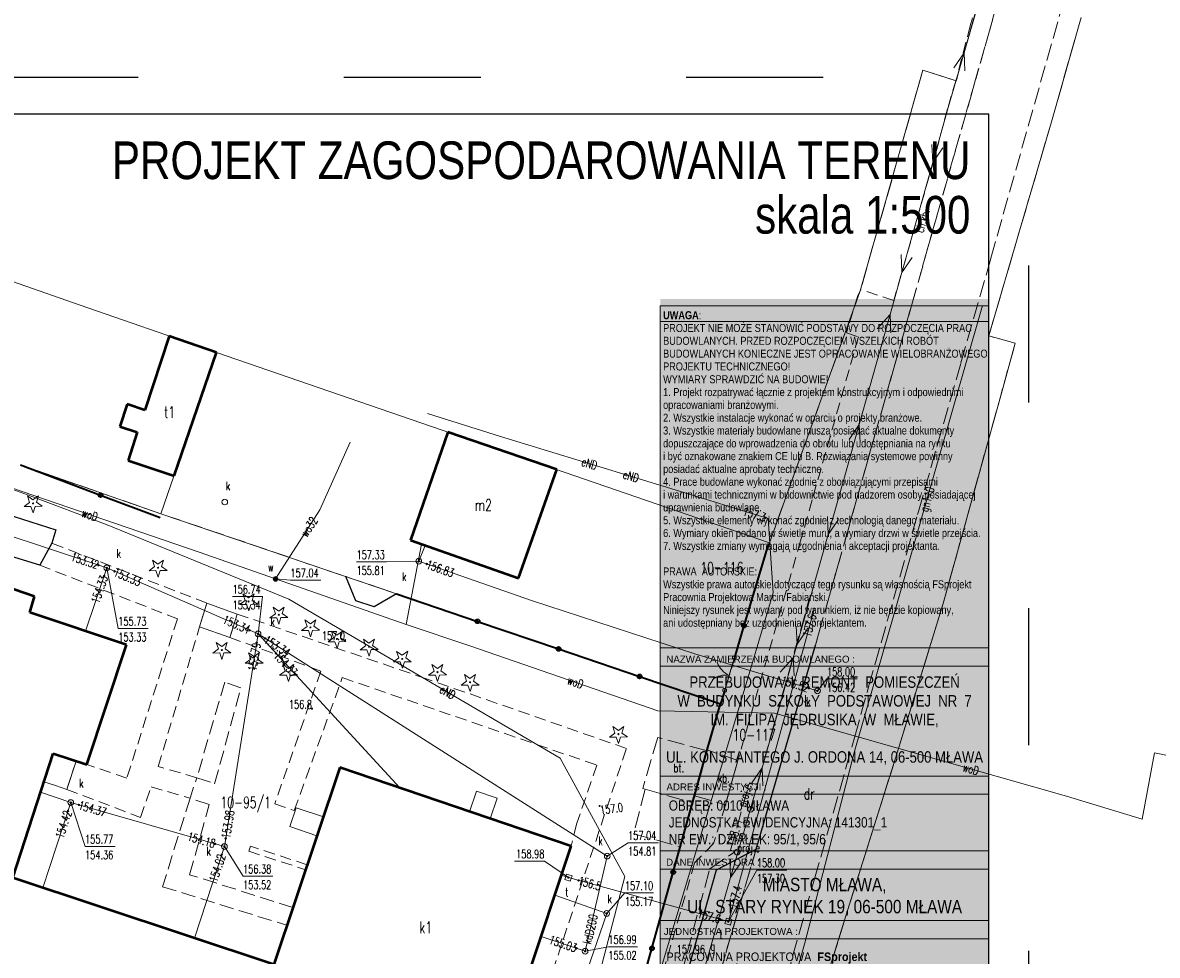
# Model space of a CAD drawing. Header units: metres. Extents: x 7454870 to 7460959, y 5886692 to 5887063.
# Tile 29 of 55: x 7457910 to 7458009, y 5886858 to 5886939. Entities that reach past the tile are written whole.
import ezdxf
from ezdxf.enums import TextEntityAlignment as Align

# ---------------------------------------------------------------- set-up
doc = ezdxf.new("R2010")
doc.units = ezdxf.units.M
doc.header["$MEASUREMENT"] = 0
for name, pattern in [('1_OTKC', [1.5, 1, -0.5]), ('1_OTKJ', [2, 1.5, -0.5]), ('1_OTKK', [0]), ('1_OTKS', [0]), ('1_OTKSG', [0]), ('1_OTKU', [2, 1.5, -0.5]), ('1_OTRK', [1.75, 1.25, -0.5]), ('1_OTRKG', [1.75, 1.25, -0.5]), ('2_EGBS', [0]), ('2_EGBSG', [0]), ('2_EGBU_A', [0]), ('3_SUEP_A', [0]), ('3_SUGP', [0]), ('3_SUKP', [0]), ('3_SUPP_P', [2, 1.5, -0.5]), ('3_SUTP_A', [0]), ('3_SUWP', [0]), ('ACAD_ISO03W100', [30, 12, -18]), ('EGDE', [0]), ('EGKK', [2, 1.5, -0.5])]:
    doc.linetypes.add(name, pattern=pattern)
doc.layers.get('0').update_dxf_attribs({"color": 210, "linetype": 'CONTINUOUS', "lineweight": 100})
doc.layers.add('^ ramka cienka', color=1, linetype='CONTINUOUS')
doc.layers.add('^ ramka+tabelka+opisy', color=15, linetype='CONTINUOUS')
for name, color, linetype, lineweight in [('Dzialki', 7, 'EGDE', 18), ('EGBB_E_T_0', 7, 'CONTINUOUS', 20), ('EGBB_L_0', 7, '2_EGBU_A', 50), ('EGBE_L_3', 7, '2_EGBS', 18), ('Kontury', 3, 'EGKK', 18), ('Numery_dzialek', 7, 'CONTINUOUS', 9), ('Numery_konturow', 3, 'CONTINUOUS', 9), ('OTK_E_T_1', 7, 'CONTINUOUS', 0), ('OTK_E_T_3', 7, 'CONTINUOUS', 0), ('OTK_L_0', 7, '1_OTKJ', 18), ('OTK_L_1', 7, '1_OTKK', 25), ('OTK_L_2', 7, '1_OTKC', 18), ('OTK_L_4', 7, '1_OTKU', 18), ('OTK_L_6', 7, '1_OTKS', 18), ('OTO_L_0', 7, 'CONTINUOUS', 35), ('OTO_L_1', 7, 'CONTINUOUS', 18), ('OTR_L_1', 7, '1_OTRK', 18), ('OTR_T_0', 7, 'CONTINUOUS', 18), ('OTR_T_1', 7, 'CONTINUOUS', 18), ('OTZ_T_1', 85, 'CONTINUOUS', 18), ('P_SUE_E_T_3', 7, 'CONTINUOUS', 0), ('P_SUE_T_3', 7, 'CONTINUOUS', 18), ('P_SUEP_E_T_0', 1, 'CONTINUOUS', 0), ('P_SUEP_L_0', 1, '3_SUPP_P', 18), ('SUE_T_3', 7, 'CONTINUOUS', 18), ('SUEP_E_T_0', 1, 'CONTINUOUS', 0), ('SUEP_L_0', 1, '3_SUEP_A', 18), ('SUER_T_0', 1, 'CONTINUOUS', 18), ('SUG_E_T_4', 52, 'CONTINUOUS', 0), ('SUGP_E_T_0', 52, 'CONTINUOUS', 0), ('SUGP_L_0', 52, '3_SUGP', 18), ('SUGR_T_0', 52, 'CONTINUOUS', 18), ('SUKP_E_T_0', 36, 'CONTINUOUS', 0), ('SUKP_L_0', 36, '3_SUKP', 18), ('SUKR_T_0', 36, 'CONTINUOUS', 18), ('SUP_E_T_1', 7, 'CONTINUOUS', 0), ('SUP_T_2', 7, 'CONTINUOUS', 18), ('SUP_T_4', 7, 'CONTINUOUS', 18), ('SUTP_L_0', 30, '3_SUTP_A', 18), ('SUTR_T_0', 30, 'CONTINUOUS', 18), ('SUW_E_T_2', 5, 'CONTINUOUS', 0), ('SUW_T_5', 5, 'CONTINUOUS', 18), ('SUWP_E_T_0', 5, 'CONTINUOUS', 0), ('SUWP_L_0', 5, '3_SUWP', 18), ('SUWR_T_0', 5, 'CONTINUOUS', 18)]:
    doc.layers.add(name, color=color, linetype=linetype, lineweight=lineweight)
doc.styles.add('ARIAL', font='arial.ttf')
doc.styles.add('GENERATED_STYLE_1', font='ARIALN.TTF')
doc.styles.add('GENERATED_STYLE_2', font='ARIALNB.TTF')
doc.styles.add('GENERATED_STYLE_3', font='arial.ttf')
doc.styles.get("Standard").update_dxf_attribs({"font": 'Simplex.SHX', "width": 0.75})

# ---------------------------------------------------------------- blocks, each defined once
blk = doc.blocks.new('2_OTRN')
at = {"color": 0, "linetype": 'Continuous'}
blk.add_circle((0, 0), 0.045, dxfattribs=at)
blk = doc.blocks.new('2_OTRS')
at = {"color": 0, "linetype": 'Continuous'}
blk.add_circle((0, 0), 0.045, dxfattribs=at)
blk = doc.blocks.new('2_OTZG')
at = {"color": 0, "linetype": 'Continuous'}
for p, q in [((-0.78225, -0.26495), (-0.3012, 0.09375)), ((-0.3012, 0.09375), (-0.4937, 0.6621)), ((-0.4937, 0.6621), (-0.0039, 0.31545)), ((-0.0039, 0.31545), (0.4771, 0.67415)), ((0.4771, 0.67415), (0.2988, 0.1012)), ((0.2988, 0.1012), (0.7886, -0.24545)), ((-0.18225, -0.2575), (-0.78225, -0.26495)), ((0.01025, -0.82585), (-0.18225, -0.2575)), ((0.1886, -0.2529), (0.01025, -0.82585)), ((0.7886, -0.24545), (0.1886, -0.2529))]:
    blk.add_line(p, q, dxfattribs=at)
blk.add_circle((0, 0), 0.045, dxfattribs=at)
blk = doc.blocks.new('4_SUPP')
at = {"color": 0, "linetype": 'Continuous'}
blk.add_circle((0, 0), 0.25, dxfattribs=at)
blk = doc.blocks.new('4_SUPS')
at = {"color": 0, "linetype": 'Continuous'}
blk.add_circle((0, 0), 0.0625, dxfattribs=at)
blk = doc.blocks.new('4_SUPW')
at = {"color": 0, "linetype": 'Continuous'}
blk.add_circle((0, 0), 0.25, dxfattribs=at)
blk = doc.blocks.new('4_SUPW_A')
at = {"color": 0, "linetype": 'Continuous'}
for p, q in [((0.25, 0.25), (-0.25, 0.25)), ((-0.25, 0.25), (-0.25, -0.25)), ((0.25, -0.25), (0.25, 0.25)), ((-0.25, -0.25), (0.25, -0.25))]:
    blk.add_line(p, q, dxfattribs=at)
blk = doc.blocks.new('4_SUWW')
at = {"color": 0, "linetype": 'Continuous'}
for radius in [0.2, 0.175, 0.15, 0.125, 0.1, 0.075, 0.05, 0.025, 0.00715]:
    blk.add_circle((0, 0), radius, dxfattribs=at)

msp = doc.modelspace()

# ---------------------------------------------------------------- hatches: boundary and pattern name
at = {"lineweight": 5}
h = msp.add_hatch(color=8, dxfattribs=at)
h.dxf.hatch_style = 1
h.set_gradient(color1=(255, 255, 255), tint=1, name='CURVED')
h.paths.add_polyline_path([(7457965.926, 5886915.177), (7457994.726, 5886915.177), (7457994.726, 5886789.238), (7457965.926, 5886789.238)])

# ---------------------------------------------------------------- linework, layer by layer
at = {"color": 18, "linetype": 'Continuous', "lineweight": 13, "true_color": 0x000000}
for p, q in [((7457965.924, 5886913.191), (7457994.724, 5886913.191)), ((7457965.924, 5886884.617), (7457994.724, 5886884.617)), ((7457965.924, 5886883.017), (7457994.724, 5886883.017)), ((7457965.924, 5886873.387), (7457994.724, 5886873.387)), ((7457965.924, 5886871.787), (7457994.724, 5886871.787)), ((7457965.924, 5886871.787), (7457994.724, 5886871.787)), ((7457965.924, 5886871.787), (7457994.724, 5886871.787)), ((7457965.924, 5886866.843), (7457994.724, 5886866.843)), ((7457965.924, 5886865.243), (7457994.724, 5886865.243)), ((7457965.924, 5886860.732), (7457994.724, 5886860.732)), ((7457965.924, 5886859.132), (7457994.724, 5886859.132))]:
    msp.add_line(p, q, dxfattribs=at)
at = {"color": 18, "linetype": 'Continuous', "lineweight": 13, "true_color": 0x000000, "flags": 128}
msp.add_lwpolyline([(7457965.924, 5886914.562), (7457994.724, 5886914.562), (7457994.724, 5886791.584), (7457965.924, 5886791.584)], close=True, dxfattribs=at)
at = {"layer": '^ ramka cienka', "color": 8, "linetype": 'ACAD_ISO03W100'}
for p in [(7457788.204, 5886934.589), (7457998.204, 5886786.089)]:
    msp.add_line(p, (7457998.204, 5886934.589), dxfattribs=at)
at = {"layer": '^ ramka cienka', "color": 215}
for p, q in [((7457994.704, 5886931.339), (7457801.034, 5886931.339)), ((7457994.704, 5886789.339), (7457994.704, 5886931.339))]:
    msp.add_line(p, q, dxfattribs=at)
at = {"layer": 'Dzialki'}
for p, q in [((7457994.64, 5886944.14), (7457991.86, 5886934.28)), ((7458000.2, 5886930.68), (7458002.79, 5886939.81)), ((7457988.93, 5886935.2), (7457983.45, 5886915.88)), ((7457991.86, 5886934.28), (7457988.93, 5886935.2)), ((7457997.55, 5886921.63), (7458000.2, 5886930.68)), ((7457994.71, 5886911.93), (7457997.55, 5886921.63)), ((7457915.11, 5886914.63), (7457907.77, 5886917.18)), ((7457983.45, 5886915.88), (7457975.49, 5886893.82)), ((7457926.41, 5886910.71), (7457915.11, 5886914.63)), ((7457997.02, 5886911.31), (7457994.71, 5886911.93)), ((7457927.05, 5886910.48), (7457926.41, 5886910.71)), ((7457995.96, 5886907.45), (7457997.02, 5886911.31)), ((7457927.05, 5886910.48), (7457922.19, 5886896.36)), ((7457975.49, 5886893.82), (7457927.05, 5886910.48)), ((7457990.71, 5886888.5), (7457995.96, 5886907.45)), ((7457922.19, 5886896.36), (7457909.89, 5886900.63)), ((7457971.22, 5886879.7), (7457922.19, 5886896.36)), ((7457971.22, 5886879.7), (7457975.49, 5886893.82)), ((7457986.68, 5886875.42), (7457990.71, 5886888.5)), ((7457948.38, 5886798.67), (7457971.22, 5886879.7)), ((7457982.49, 5886862.07), (7457986.68, 5886875.42)), ((7457979.8, 5886853.48), (7457982.49, 5886862.07))]:
    msp.add_line(p, q, dxfattribs=at)
at = {"layer": 'EGBB_L_0', "linetype": '2_EGBU_A'}
for p, q in [((7457922.92, 5886911.92), (7457920.77, 5886905.44)), ((7457927.05, 5886910.48), (7457922.92, 5886911.92)), ((7457923.34, 5886899.69), (7457927.05, 5886910.48)), ((7457919.23, 5886905.95), (7457918.59, 5886904.01)), ((7457920.77, 5886905.44), (7457919.23, 5886905.95)), ((7457918.59, 5886904.01), (7457920.12, 5886903.5)), ((7457920.12, 5886903.5), (7457919.31, 5886901.03)), ((7457947.32, 5886903.51), (7457944.04, 5886894.04)), ((7457956.86, 5886900.23), (7457947.32, 5886903.51)), ((7457919.31, 5886901.03), (7457923.34, 5886899.69)), ((7457953.52, 5886890.71), (7457956.86, 5886900.23)), ((7457944.04, 5886894.04), (7457953.52, 5886890.71)), ((7457911.13, 5886889.1), (7457904.97, 5886891.21)), ((7457910.7, 5886887.71), (7457911.13, 5886889.1)), ((7457919.18, 5886884.88), (7457910.7, 5886887.71)), ((7457915.7, 5886874.39), (7457919.18, 5886884.88)), ((7457909.23, 5886864.46), (7457912.75, 5886875.37)), ((7457912.75, 5886875.37), (7457915.7, 5886874.39)), ((7457937.87, 5886874.12), (7457932.07, 5886856.88)), ((7457958.12, 5886867.24), (7457937.87, 5886874.12)), ((7457950.46, 5886844.22), (7457958.12, 5886867.24)), ((7457932.07, 5886856.88), (7457909.23, 5886864.46))]:
    msp.add_line(p, q, dxfattribs=at)
at = {"layer": 'EGBE_L_3', "linetype": '2_EGBS'}
for p, q in [((7457912.75, 5886875.37), (7457911.943, 5886872.869)), ((7457913.779, 5886875.028), (7457912.75, 5886875.37)), ((7457914.77, 5886874.699), (7457913.779, 5886875.028)), ((7457913.95, 5886872.22), (7457914.77, 5886874.699)), ((7457911.943, 5886872.869), (7457912.95, 5886872.55)), ((7457949.84, 5886872.07), (7457949.23, 5886870.26)), ((7457951.64, 5886871.46), (7457949.84, 5886872.07)), ((7457951.03, 5886869.649), (7457951.64, 5886871.46)), ((7457934.03, 5886870.61), (7457933.48, 5886868.96)), ((7457949.23, 5886870.26), (7457951.03, 5886869.649)), ((7457933.48, 5886868.96), (7457935.86, 5886868.16)), ((7457935.86, 5886868.16), (7457936.42, 5886869.81))]:
    msp.add_line(p, q, dxfattribs=at)
at = {"layer": 'EGBE_L_3', "linetype": '2_EGBSG'}
for p, q in [((7457912.95, 5886872.55), (7457913.95, 5886872.22)), ((7457936.42, 5886869.81), (7457934.03, 5886870.61))]:
    msp.add_line(p, q, dxfattribs=at)
at = {"layer": 'Kontury'}
for p, q in [((7457994.64, 5886944.14), (7457991.86, 5886934.28)), ((7458000.2, 5886930.68), (7458002.79, 5886939.81)), ((7457988.93, 5886935.2), (7457983.45, 5886915.88)), ((7457991.86, 5886934.28), (7457988.93, 5886935.2)), ((7457997.55, 5886921.63), (7458000.2, 5886930.68)), ((7457994.71, 5886911.93), (7457997.55, 5886921.63)), ((7457983.45, 5886915.88), (7457975.49, 5886893.82)), ((7457997.02, 5886911.31), (7457994.71, 5886911.93)), ((7457995.96, 5886907.45), (7457997.02, 5886911.31)), ((7457990.71, 5886888.5), (7457995.96, 5886907.45)), ((7457922.19, 5886896.36), (7457909.89, 5886900.63)), ((7457971.22, 5886879.7), (7457922.19, 5886896.36)), ((7457975.49, 5886893.82), (7457971.22, 5886879.7)), ((7457986.68, 5886875.42), (7457990.71, 5886888.5)), ((7457971.22, 5886879.7), (7457948.38, 5886798.67)), ((7457982.49, 5886862.07), (7457986.68, 5886875.42)), ((7457979.8, 5886853.48), (7457982.49, 5886862.07))]:
    msp.add_line(p, q, dxfattribs=at)
at = {"layer": 'OTK_L_0', "linetype": '1_OTKJ'}
for p, q in [((7457999.279, 5886954.552), (7457989.46, 5886919.978)), ((7457994.889, 5886918.746), (7458004.571, 5886952.949)), ((7457989.46, 5886919.978), (7457979.525, 5886884.854)), ((7457992.267, 5886909.574), (7457994.889, 5886918.746)), ((7457988.54, 5886896.54), (7457992.267, 5886909.574)), ((7457912.981, 5886894.938), (7457893.41, 5886901.193)), ((7457984.18, 5886881.19), (7457988.469, 5886896.289)), ((7457988.469, 5886896.289), (7457988.54, 5886896.54)), ((7457912.643, 5886893.773), (7457912.981, 5886894.938)), ((7457905.16, 5886893.817), (7457911.573, 5886891.859)), ((7457911.573, 5886891.859), (7457912.643, 5886893.773)), ((7457979.525, 5886884.854), (7457974.33, 5886866.99)), ((7457982.97, 5886876.85), (7457984.18, 5886881.19)), ((7457979.44, 5886864.37), (7457982.97, 5886876.85)), ((7457974.33, 5886866.99), (7457968.97, 5886848.64)), ((7457976.43, 5886853.73), (7457979.44, 5886864.37))]:
    msp.add_line(p, q, dxfattribs=at)
at = {"layer": 'OTK_L_1', "linetype": '1_OTKK'}
for p, q in [((7457893.41, 5886901.193), (7457912.981, 5886894.938)), ((7457912.981, 5886894.938), (7457912.643, 5886893.773)), ((7457911.573, 5886891.859), (7457905.16, 5886893.817)), ((7457912.643, 5886893.773), (7457911.573, 5886891.859)), ((7457939.273, 5886888.743), (7457938.398, 5886890.857)), ((7457942.829, 5886889.348), (7457940.877, 5886888.204)), ((7457940.877, 5886888.204), (7457939.273, 5886888.743)), ((7457974.33, 5886866.99), (7457979.525, 5886884.854)), ((7457970.85, 5886865.18), (7457974.33, 5886866.99)), ((7457967.17, 5886852.1), (7457970.85, 5886865.18))]:
    msp.add_line(p, q, dxfattribs=at)
at = {"layer": 'OTK_L_2', "linetype": '1_OTKC'}
for p, q in [((7457989.46, 5886919.978), (7457999.279, 5886954.552)), ((7457994.55, 5886944.1), (7457993.08, 5886939.1)), ((7457993.08, 5886939.1), (7457991.86, 5886934.37)), ((7457991.86, 5886934.37), (7457991.09, 5886931.83)), ((7457991.09, 5886931.83), (7457989.89, 5886927.33)), ((7457989.89, 5886927.33), (7457986.39, 5886915.03)), ((7457979.525, 5886884.854), (7457989.46, 5886919.978)), ((7457983.51, 5886915.98), (7457983.24, 5886915.47)), ((7457986.39, 5886915.03), (7457983.51, 5886915.98)), ((7457983.24, 5886915.47), (7457982.24, 5886912.19)), ((7457983.29, 5886911.84), (7457979.236, 5886897.569)), ((7457982.24, 5886912.19), (7457983.29, 5886911.84)), ((7457979.236, 5886897.569), (7457978.218, 5886893.999)), ((7457978.218, 5886893.999), (7457972.725, 5886874.735)), ((7457912.643, 5886893.773), (7457911.573, 5886891.859)), ((7457926.217, 5886888.536), (7457912.643, 5886893.773)), ((7457911.573, 5886891.859), (7457923.639, 5886887.148)), ((7457938.398, 5886890.857), (7457939.273, 5886888.743)), ((7457942.829, 5886889.348), (7457938.398, 5886890.857)), ((7457940.877, 5886888.204), (7457942.829, 5886889.348)), ((7457925.573, 5886886.45), (7457926.217, 5886888.536)), ((7457939.273, 5886888.743), (7457940.877, 5886888.204)), ((7457923.639, 5886887.148), (7457919.209, 5886873.2)), ((7457928.88, 5886887.571), (7457928.231, 5886885.53)), ((7457945.441, 5886881.905), (7457928.88, 5886887.571)), ((7457921.962, 5886874.22), (7457925.573, 5886886.45)), ((7457928.231, 5886885.53), (7457936.205, 5886882.58)), ((7457974.33, 5886866.99), (7457979.525, 5886884.854)), ((7457936.205, 5886882.58), (7457932.166, 5886870.941)), ((7457933.871, 5886870.363), (7457938.08, 5886882.003)), ((7457938.08, 5886882.003), (7457960.376, 5886874.339)), ((7457962.966, 5886875.807), (7457945.441, 5886881.905)), ((7457955.092, 5886851.999), (7457962.966, 5886875.807)), ((7457914.77, 5886874.7), (7457913.95, 5886872.22)), ((7457915.7, 5886874.39), (7457914.77, 5886874.7)), ((7457919.209, 5886873.2), (7457915.7, 5886874.39)), ((7457925.339, 5886873.233), (7457921.962, 5886874.22)), ((7457960.376, 5886874.339), (7457958.592, 5886869.166)), ((7457972.725, 5886874.735), (7457971.632, 5886870.867)), ((7457924.742, 5886871.449), (7457925.339, 5886873.233)), ((7457913.95, 5886872.22), (7457920.393, 5886869.768)), ((7457920.393, 5886869.768), (7457921.335, 5886872.435)), ((7457921.335, 5886872.435), (7457924.742, 5886871.449)), ((7457932.166, 5886870.941), (7457933.871, 5886870.363)), ((7457971.632, 5886870.867), (7457970.6, 5886867.47)), ((7457958.592, 5886869.166), (7457958.12, 5886867.24)), ((7457930.037, 5886867.244), (7457929.88, 5886866.803)), ((7457935.012, 5886865.624), (7457930.037, 5886867.244)), ((7457958.12, 5886867.24), (7457953.15, 5886852.3)), ((7457970.6, 5886867.47), (7457968.94, 5886865.78)), ((7457970.85, 5886865.18), (7457974.33, 5886866.99)), ((7457929.88, 5886866.803), (7457934.863, 5886865.183)), ((7457934.863, 5886865.183), (7457935.012, 5886865.624)), ((7457968.94, 5886865.78), (7457965.18, 5886852.75)), ((7457967.17, 5886852.1), (7457970.85, 5886865.18))]:
    msp.add_line(p, q, dxfattribs=at)
at = {"layer": 'OTK_L_4', "linetype": '1_OTKU'}
for p, q in [((7457965.71, 5886876.767), (7457964.391, 5886872.287)), ((7457969.958, 5886875.616), (7457965.71, 5886876.767)), ((7457968.71, 5886871.077), (7457969.958, 5886875.616)), ((7457970.048, 5886875.677), (7457968.936, 5886871.649)), ((7457972.725, 5886874.735), (7457970.048, 5886875.677)), ((7457971.632, 5886870.867), (7457972.725, 5886874.735)), ((7457964.594, 5886872.23), (7457963.609, 5886868.331)), ((7457964.391, 5886872.287), (7457964.594, 5886872.23)), ((7457964.594, 5886872.23), (7457968.71, 5886871.077)), ((7457967.688, 5886867.182), (7457968.71, 5886871.077)), ((7457968.936, 5886871.649), (7457971.632, 5886870.867)), ((7457963.609, 5886868.331), (7457967.688, 5886867.182)), ((7457968.97, 5886848.64), (7457974.33, 5886866.99)), ((7457974.33, 5886866.99), (7457970.85, 5886865.18)), ((7457970.85, 5886865.18), (7457967.17, 5886852.1))]:
    msp.add_line(p, q, dxfattribs=at)
at = {"layer": 'OTK_L_6', "linetype": '1_OTKS'}
for p, q in [((7457926.217, 5886888.536), (7457925.573, 5886886.45)), ((7457928.88, 5886887.571), (7457926.217, 5886888.536)), ((7457928.231, 5886885.53), (7457928.88, 5886887.571))]:
    msp.add_line(p, q, dxfattribs=at)
at = {"layer": 'OTK_L_6', "linetype": '1_OTKSG'}
msp.add_line((7457925.573, 5886886.45), (7457928.231, 5886885.53), dxfattribs=at)
at = {"layer": 'OTO_L_0'}
for p, q in [((7457909.886, 5886900.628), (7457916.906, 5886897.99)), ((7457916.906, 5886897.99), (7457922.139, 5886896.024)), ((7457975.4, 5886893.75), (7457973.262, 5886886.561)), ((7457942.829, 5886889.348), (7457949.93, 5886886.934)), ((7457949.93, 5886886.934), (7457957.026, 5886884.521)), ((7457973.262, 5886886.561), (7457972.429, 5886883.761)), ((7457957.026, 5886884.521), (7457964.123, 5886882.108)), ((7457964.123, 5886882.108), (7457971.22, 5886879.696)), ((7457971.574, 5886880.886), (7457971.22, 5886879.696)), ((7457970.048, 5886875.677), (7457971.22, 5886879.696)), ((7457968.936, 5886871.649), (7457970.048, 5886875.677)), ((7457967.069, 5886864.97), (7457968.936, 5886871.649)), ((7457965.203, 5886858.291), (7457967.069, 5886864.97)), ((7457963.184, 5886851.067), (7457965.203, 5886858.291))]:
    msp.add_line(p, q, dxfattribs=at)
for centre in [(7457916.906, 5886897.99), (7457949.93, 5886886.934), (7457973.262, 5886886.561), (7457957.026, 5886884.521), (7457964.123, 5886882.108), (7457967.069, 5886864.97), (7457965.203, 5886858.291)]:
    msp.add_circle(centre, 0.17, dxfattribs=at)
at = {"layer": 'OTO_L_1'}
for p, q in [((7457971.752, 5886881.485), (7457972.18, 5886882.923)), ((7457972.18, 5886882.923), (7457972.429, 5886883.761)), ((7457971.574, 5886880.886), (7457971.823, 5886881.724))]:
    msp.add_line(p, q, dxfattribs=at)
for centre in [(7457972.429, 5886883.761), (7457971.574, 5886880.886)]:
    msp.add_circle(centre, 0.17, dxfattribs=at)
for centre, start, end in [((7457972.796, 5886884.024), 201.41742, 245.49179), ((7457971.666, 5886880.226), 81.3807, 125.45507)]:
    msp.add_arc(centre, 2, start, end, dxfattribs=at)
at = {"layer": 'OTR_L_1', "linetype": '1_OTRK'}
for p, q in [((7457927.781, 5886881.621), (7457925.339, 5886873.233)), ((7457929.205, 5886881.101), (7457927.781, 5886881.621)), ((7457925.339, 5886873.233), (7457926.893, 5886872.714)), ((7457924.742, 5886871.449), (7457922.336, 5886863.691)), ((7457926.426, 5886870.88), (7457924.742, 5886871.449)), ((7457922.336, 5886863.691), (7457933.224, 5886860.312)), ((7457933.224, 5886860.312), (7457933.75, 5886861.874))]:
    msp.add_line(p, q, dxfattribs=at)
at = {"layer": 'OTR_L_1', "linetype": '1_OTRKG'}
for p, q in [((7457926.893, 5886872.714), (7457929.205, 5886881.101)), ((7457924.709, 5886864.748), (7457926.426, 5886870.88)), ((7457933.75, 5886861.874), (7457924.709, 5886864.748))]:
    msp.add_line(p, q, dxfattribs=at)
at = {"layer": 'P_SUEP_L_0', "linetype": '3_SUPP_P'}
for p, q in [((7457974.431, 5886872.648), (7457979.006, 5886888.981)), ((7457972.089, 5886866.887), (7457973.742, 5886872.8)), ((7457973.742, 5886872.8), (7457974.431, 5886872.648)), ((7457970.259, 5886865.261), (7457972.474, 5886866.752)), ((7457972.474, 5886866.752), (7457972.089, 5886866.887)), ((7457966.714, 5886852.033), (7457970.259, 5886865.261))]:
    msp.add_line(p, q, dxfattribs=at)
at = {"layer": 'SUEP_L_0', "linetype": '3_SUEP_A'}
for p, q in [((7457992.546, 5886936.725), (7457995.325, 5886946.331)), ((7457991.157, 5886931.922), (7457992.546, 5886936.725)), ((7457991.649, 5886935.423), (7457992.546, 5886936.725)), ((7457992.546, 5886936.725), (7457992.609, 5886935.145)), ((7457989.804, 5886927.108), (7457991.157, 5886931.922)), ((7457989.728, 5886928.688), (7457989.804, 5886927.108)), ((7457989.804, 5886927.108), (7457990.691, 5886928.417)), ((7457987.098, 5886917.481), (7457989.804, 5886927.108)), ((7457987.023, 5886919.061), (7457987.098, 5886917.481)), ((7457987.098, 5886917.481), (7457987.985, 5886918.79)), ((7457986.062, 5886913.794), (7457987.098, 5886917.481)), ((7457983.356, 5886904.167), (7457986.062, 5886913.794)), ((7457984.934, 5886912.553), (7457986.062, 5886913.794)), ((7457986.062, 5886913.794), (7457986.137, 5886912.215)), ((7457945.53, 5886905.14), (7457951.923, 5886903.133)), ((7457982.004, 5886899.354), (7457983.356, 5886904.167)), ((7457982.469, 5886902.858), (7457983.356, 5886904.167)), ((7457983.356, 5886904.167), (7457983.432, 5886902.588)), ((7457951.923, 5886903.133), (7457967.238, 5886898.45)), ((7457903.155, 5886900.661), (7457910.494, 5886898.002)), ((7457980.64, 5886894.543), (7457982.004, 5886899.354)), ((7457910.494, 5886898.002), (7457917.473, 5886895.381)), ((7457967.238, 5886898.45), (7457975.387, 5886895.937)), ((7457975.387, 5886895.937), (7457975.812, 5886889.429)), ((7457980.568, 5886896.123), (7457980.64, 5886894.543)), ((7457980.64, 5886894.543), (7457981.53, 5886895.85)), ((7457917.473, 5886895.381), (7457933.401, 5886888.872)), ((7457977.912, 5886884.922), (7457980.64, 5886894.543)), ((7457933.401, 5886888.872), (7457957.171, 5886874.956)), ((7457975.812, 5886889.429), (7457973.77, 5886882.534)), ((7457977.84, 5886886.502), (7457977.912, 5886884.922)), ((7457977.912, 5886884.922), (7457978.802, 5886886.229)), ((7457977.574, 5886883.731), (7457977.912, 5886884.922)), ((7457974.847, 5886874.111), (7457977.574, 5886883.731)), ((7457976.444, 5886882.493), (7457977.574, 5886883.731)), ((7457977.574, 5886883.731), (7457977.646, 5886882.152)), ((7457973.77, 5886882.534), (7457965.209, 5886853.96)), ((7457957.171, 5886874.956), (7457962.815, 5886864.585)), ((7457973.483, 5886869.3), (7457974.847, 5886874.111)), ((7457973.957, 5886872.804), (7457974.847, 5886874.111)), ((7457974.847, 5886874.111), (7457974.919, 5886872.531)), ((7457972.096, 5886864.496), (7457973.483, 5886869.3)), ((7457972.032, 5886866.076), (7457972.096, 5886864.496)), ((7457972.096, 5886864.496), (7457972.993, 5886865.799)), ((7457962.815, 5886864.585), (7457958.461, 5886847.912)), ((7457969.322, 5886854.889), (7457972.096, 5886864.496))]:
    msp.add_line(p, q, dxfattribs=at)
at = {"layer": 'SUGP_L_0', "linetype": '3_SUGP'}
for p, q in [((7457994.051, 5886914.2), (7457986.4, 5886887.49)), ((7457994.158, 5886914.581), (7457994.051, 5886914.2)), ((7457986.4, 5886887.49), (7457982.96, 5886875.647)), ((7457982.96, 5886875.647), (7457978.568, 5886858.654)), ((7457978.568, 5886858.654), (7457977.591, 5886855.337))]:
    msp.add_line(p, q, dxfattribs=at)
at = {"layer": 'SUKP_L_0', "linetype": '3_SUKP'}
for p, q in [((7457917.45, 5886891.61), (7457898.914, 5886897.751)), ((7457944.779, 5886892.202), (7457945.325, 5886893.589)), ((7457954.664, 5886888.751), (7457944.779, 5886892.202)), ((7457917.45, 5886891.61), (7457915.577, 5886886.083)), ((7457930.702, 5886885.832), (7457917.45, 5886891.61)), ((7457968.969, 5886884.1), (7457954.664, 5886888.751)), ((7457930.702, 5886885.832), (7457927.752, 5886867.209)), ((7457943.109, 5886872.34), (7457930.702, 5886885.832)), ((7457961.282, 5886866.374), (7457930.702, 5886885.832)), ((7457979.703, 5886880.845), (7457968.969, 5886884.1)), ((7457914.293, 5886871.065), (7457911.657, 5886871.983)), ((7457914.293, 5886871.065), (7457911.856, 5886863.589)), ((7457927.752, 5886867.209), (7457914.293, 5886871.065)), ((7457927.752, 5886867.209), (7457925.121, 5886859.186)), ((7457959.35, 5886858.04), (7457961.282, 5886866.374)), ((7457961.237, 5886861.353), (7457956.691, 5886862.944)), ((7457958.542, 5886853.483), (7457961.237, 5886861.353)), ((7457959.35, 5886858.04), (7457955.494, 5886859.347))]:
    msp.add_line(p, q, dxfattribs=at)
at = {"layer": 'SUKR_T_0', "linetype": 'Continuous', "lineweight": 0}
for p, q in [((7457939.325, 5886892.132), (7457941.958, 5886892.132)), ((7457944.779, 5886892.202), (7457941.958, 5886892.132)), ((7457917.45, 5886891.61), (7457918.456, 5886886.306)), ((7457928.465, 5886889.115), (7457931.098, 5886889.115)), ((7457930.702, 5886885.832), (7457931.098, 5886889.115)), ((7457918.456, 5886886.306), (7457921.089, 5886886.306)), ((7457979.703, 5886880.845), (7457980.531, 5886881.889)), ((7457980.531, 5886881.889), (7457983.164, 5886881.889)), ((7457914.293, 5886871.065), (7457915.549, 5886867.224)), ((7457915.549, 5886867.224), (7457918.182, 5886867.224)), ((7457927.752, 5886867.209), (7457929.389, 5886864.61)), ((7457961.282, 5886866.374), (7457963.113, 5886867.547)), ((7457963.113, 5886867.547), (7457965.773, 5886867.547)), ((7457929.389, 5886864.61), (7457931.995, 5886864.61)), ((7457961.237, 5886861.353), (7457962.834, 5886863.145)), ((7457962.834, 5886863.145), (7457965.331, 5886863.145)), ((7457959.35, 5886858.04), (7457961.386, 5886858.434)), ((7457961.386, 5886858.434), (7457963.938, 5886858.434))]:
    msp.add_line(p, q, dxfattribs=at)
at = {"layer": 'SUTP_L_0', "linetype": '3_SUTP_A'}
for p, q in [((7457979.342, 5886887.76), (7457979.422, 5886888.054)), ((7457971.904, 5886860.638), (7457979.342, 5886887.76)), ((7457957.885, 5886864.49), (7457957.275, 5886864.7)), ((7457957.885, 5886864.49), (7457971.904, 5886860.638))]:
    msp.add_line(p, q, dxfattribs=at)
at = {"layer": 'SUTR_T_0', "linetype": 'Continuous', "lineweight": 0}
for p, q in [((7457953.177, 5886865.936), (7457955.783, 5886865.936)), ((7457957.885, 5886864.49), (7457955.783, 5886865.936)), ((7457971.904, 5886860.638), (7457974.391, 5886865.156)), ((7457974.391, 5886865.156), (7457977.024, 5886865.156))]:
    msp.add_line(p, q, dxfattribs=at)
at = {"layer": 'SUWP_L_0', "linetype": '3_SUWP'}
for p, q in [((7457938.765, 5886902.622), (7457936.106, 5886896.692)), ((7457908.929, 5886898.671), (7457925.531, 5886892.987)), ((7457936.106, 5886896.692), (7457932.234, 5886890.651)), ((7457925.531, 5886892.987), (7457932.234, 5886890.651)), ((7457943.678, 5886886.663), (7457945.013, 5886893.698)), ((7457932.234, 5886890.651), (7457943.678, 5886886.663)), ((7457943.678, 5886886.663), (7457949.251, 5886884.802)), ((7457949.251, 5886884.802), (7457965.713, 5886879.107)), ((7457965.713, 5886879.107), (7457975.936, 5886878.879)), ((7457975.936, 5886878.879), (7457983.442, 5886876.761)), ((7457983.442, 5886876.761), (7458001.5, 5886871.617)), ((7458008.135, 5886869.623), (7458009.235, 5886875.432)), ((7458009.235, 5886875.432), (7458019.081, 5886873.31)), ((7458001.5, 5886871.617), (7458008.135, 5886869.623))]:
    msp.add_line(p, q, dxfattribs=at)
at = {"layer": 'SUWR_T_0', "linetype": 'Continuous', "lineweight": 0}
for p, q in [((7457932.234, 5886890.651), (7457933.538, 5886890.539)), ((7457933.538, 5886890.539), (7457936.198, 5886890.539))]:
    msp.add_line(p, q, dxfattribs=at)

# ---------------------------------------------------------------- block references
at = {"layer": 'OTR_T_0'}
msp.add_blockref('2_OTRS', (7457971.632, 5886870.867), dxfattribs=at)
at = {"layer": 'OTR_T_1'}
for p in [(7457938.317, 5886885.296), (7457935.428, 5886879.285), (7457960.611, 5886870.77)]:
    msp.add_blockref('2_OTRN', p, dxfattribs=at)
at = {"layer": 'OTZ_T_1'}
for p in [(7457910.989, 5886897.257), (7457921.937, 5886891.631), (7457929.874, 5886888.671), (7457932.522, 5886887.51), (7457935.291, 5886886.399), (7457937.614, 5886885.4), (7457927.527, 5886884.42), (7457940.422, 5886884.709), (7457930.364, 5886883.526), (7457943.334, 5886883.645), (7457933.368, 5886882.478), (7457946.419, 5886882.484), (7457949.268, 5886881.603), (7457962.263, 5886877.053)]:
    msp.add_blockref('2_OTZG', p, dxfattribs=at)
at = {"layer": 'P_SUE_T_3'}
msp.add_blockref('4_SUPP', (7457972.671, 5886866.728), dxfattribs=at)
at = {"layer": 'SUE_T_3'}
msp.add_blockref('4_SUPP', (7457973.483, 5886869.3), dxfattribs=at)
at = {"layer": 'SUER_T_0'}
msp.add_blockref('4_SUPS', (7457975.156, 5886896.005), dxfattribs=at)
at = {"layer": 'SUKR_T_0'}
for p in [(7457916.717, 5886891.853), (7457944.779, 5886892.202), (7457945.493, 5886891.953), (7457917.212, 5886890.909), (7457917.45, 5886891.61), (7457918.131, 5886891.313), (7457929.959, 5886886.156), (7457930.702, 5886885.832), (7457930.577, 5886885.041), (7457931.332, 5886885.432), (7457932.274, 5886884.123), (7457978.922, 5886881.082), (7457979.703, 5886880.845), (7457914.293, 5886871.065), (7457914.051, 5886870.323), (7457915.005, 5886870.861), (7457927.866, 5886867.93), (7457926.931, 5886867.445), (7457927.752, 5886867.209), (7457927.521, 5886866.506), (7457961.282, 5886866.374), (7457961.237, 5886861.353), (7457958.586, 5886858.299), (7457959.35, 5886858.04)]:
    msp.add_blockref('4_SUPS', p, dxfattribs=at)
at = {"layer": 'SUP_T_2'}
for p in [(7457973.845, 5886870.473), (7457973.121, 5886868.127)]:
    msp.add_blockref('4_SUPP', p, dxfattribs=at)
at = {"layer": 'SUP_T_4'}
for p in [(7457927.781, 5886897.383), (7457917.45, 5886891.61), (7457944.779, 5886892.202), (7457930.702, 5886885.832), (7457979.703, 5886880.845), (7457914.293, 5886871.065), (7457927.752, 5886867.209), (7457961.282, 5886866.374), (7457961.237, 5886861.353), (7457959.35, 5886858.04)]:
    msp.add_blockref('4_SUPW', p, dxfattribs=at)
for p, rotation in [((7457957.885, 5886864.49), 341.8116877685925), ((7457971.904, 5886860.638), 74.59147503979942)]:
    msp.add_blockref('4_SUPW_A', p, dxfattribs=dict(at, rotation=rotation))
at = {"layer": 'SUTR_T_0'}
for p, rotation in [((7457979.276, 5886887.533), 74.66147081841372), ((7457958.777, 5886864.246), 344.6316987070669), ((7457972.225, 5886861.81), 74.66147081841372), ((7457971.192, 5886860.833), 344.6316987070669)]:
    msp.add_blockref('4_SUPS', p, dxfattribs=dict(at, rotation=rotation))
for p in [(7457957.885, 5886864.49), (7457971.904, 5886860.638)]:
    msp.add_blockref('4_SUPS', p, dxfattribs=at)
at = {"layer": 'SUW_T_5'}
msp.add_blockref('4_SUWW', (7457932.234, 5886890.651), dxfattribs=at)
at = {"layer": 'SUWR_T_0'}
msp.add_blockref('4_SUPS', (7457932.234, 5886890.651), dxfattribs=at)

# ---------------------------------------------------------------- texts
at = {"color": 18, "linetype": 'Continuous', "lineweight": 13, "true_color": 0x000000, "insert": (7457966.181, 5886914.097), "char_height": 0.7, "width": 28.54377, "attachment_point": 1, "line_spacing_factor": 0.961758, "style": 'GENERATED_STYLE_2'}
msp.add_mtext('\\A1;{\\pql;\\fArial Narrow|b1|i0|c0|p34;UWAGA\\fArial Narrow|b0|i0|c0|p34;:  \\P\\pql;\\fArial Narrow|b0|i0|c0|p34;PROJEKT NIE MOŻE STANOWIĆ PODSTAWY DO ROZPOCZĘCIA PRAC \\P\\pql;\\fArial Narrow|b0|i0|c0|p34;BUDOWLANYCH. PRZED ROZPOCZĘCIEM WSZELKICH ROBÓT \\P\\pql;\\fArial Narrow|b0|i0|c0|p34;BUDOWLANYCH KONIECZNE JEST OPRACOWANIE WIELOBRANŻOWEGO PROJEKTU TECHNICZNEGO!\\P\\pql;\\fArial Narrow|b0|i0|c0|p34;WYMIARY SPRAWDZIĆ NA BUDOWIE!\\P\\pql;\\fArial Narrow|b0|i0|c0|p34;1. Projekt rozpatrywać łącznie z projektem konstrukcyjnym i odpowiednimi \\P\\pql;\\fArial Narrow|b0|i0|c0|p34;opracowaniami branżowymi.\\P\\pql;\\fArial Narrow|b0|i0|c0|p34;2. Wszystkie instalacje wykonać w oparciu o projekty branżowe.\\P\\pql;\\fArial Narrow|b0|i0|c0|p34;3. Wszystkie materiały budowlane muszą posiadać aktualne dokumenty \\P\\pql;\\fArial Narrow|b0|i0|c0|p34;dopuszczające do wprowadzenia do obrotu lub udostępniania na rynku \\P\\pql;\\fArial Narrow|b0|i0|c0|p34;i być oznakowane znakiem CE lub B. Rozwiązania systemowe powinny \\P\\pql;\\fArial Narrow|b0|i0|c0|p34;posiadać aktualne aprobaty techniczne.\\P\\pql;\\fArial Narrow|b0|i0|c0|p34;4. Prace budowlane wykonać zgodnie z obowiązującymi przepisami \\P\\pql;\\fArial Narrow|b0|i0|c0|p34;i warunkami technicznymi w budownictwie pod nadzorem osoby posiadającej\\P\\pql;\\fArial Narrow|b0|i0|c0|p34;uprawnienia budowlane.\\P\\pql;\\fArial Narrow|b0|i0|c0|p34;5. Wszystkie elementy wykonać zgodnie z technologią danego materiału.\\P\\pql;\\fArial Narrow|b0|i0|c0|p34;6. Wymiary okien podano w świetle muru, a wymiary drzwi w świetle przejścia.\\P\\pql;\\fArial Narrow|b0|i0|c0|p34;7. Wszystkie zmiany wymagają uzgodnienia i akceptacji projektanta.\\P\\pql;\\fArial Narrow|b0|i0|c0|p34;\\P\\pql;\\fArial Narrow|b0|i0|c0|p34;PRAWA  AUTORSKIE:\\P\\pql;\\fArial Narrow|b0|i0|c0|p34;Wszystkie prawa autorskie dotyczące tego rysunku są własnością FSprojekt \\P\\pql;\\fArial Narrow|b0|i0|c0|p34;Pracownia Projektowa Marcin Fabiański.\\P\\pql;\\fArial Narrow|b0|i0|c0|p34;Niniejszy rysunek jest wydany pod warunkiem, iż nie będzie kopiowany, \\P\\pql;\\fArial Narrow|b0|i0|c0|p34;ani udostępniany bez uzgodnienia z projektantem.}', dxfattribs=at)
at = {"color": 18, "linetype": 'Continuous', "lineweight": 13, "true_color": 0x000000, "char_height": 0.608, "attachment_point": 4, "style": 'GENERATED_STYLE_3'}
for s, insert in [('\\A1;{\\pql;\\fArial|b0|i0|c238|p38;NAZWA ZAMIERZENIA BUDOWLANEGO :}', (7457966.466, 5886883.616)), ('\\A1;{\\pql;\\fArial|b0|i0|c238|p38;ADRES INWESTYCJI :}', (7457966.476, 5886872.429)), ('\\A1;{\\pql;\\fArial|b0|i0|c238|p38;DANE \\fArial|b0|i0|c238|p38;INWESTOR\\fArial|b0|i0|c238|p38;A\\fArial|b0|i0|c238|p38; :}', (7457966.444, 5886865.836)), ('\\A1;{\\pql;\\fArial|b0|i0|c238|p38;JEDNOSTKA PROJEKTOWA\\fArial|b0|i0|c238|p38; :}', (7457966.243, 5886859.776))]:
    msp.add_mtext(s, dxfattribs=dict(at, insert=insert))
at = {"color": 18, "linetype": 'Continuous', "lineweight": 13, "true_color": 0x000000}
for s, insert, char_height, attachment_point, line_spacing_factor, style in [('\\A1;{\\pqc;\\fArial Narrow|b0|i0|c0|p34;PRZEBUDOWA  I  REMONT  POMIESZCZEŃ \\P\\pqc;\\fArial Narrow|b0|i0|c0|p34;W  BUDYNKU  SZKOŁY  PODSTAWOWEJ  NR  7 \\P\\pqc;\\fArial Narrow|b0|i0|c0|p34;IM.  FILIPA  JĘDRUSIKA  W  MŁAWIE, \\P\\pqc;\\fArial Narrow|b0|i0|c0|p34;\\P\\pqc;\\fArial Narrow|b0|i0|c0|p34;UL. KONSTANTEGO J. ORDONA 14, 06-500 MŁAWA}', (7457980.324, 5886882.111), 1, 2, 0.982922, 'GENERATED_STYLE_1'), ('\\A1;{\\pql;\\fArial Narrow|b0|i0|c0|p34;OBRĘB: 0010 MŁAWA\\P\\pql;\\fArial Narrow|b0|i0|c0|p34;JEDNOSTKA EWIDENCYJNA: 141301_1\\P\\pql;\\fArial Narrow|b0|i0|c0|p34;NR EW.: DZIAŁEK: 95/1, 95/6}', (7457966.676, 5886871.254), 0.9, 1, 0.982044, 'GENERATED_STYLE_1'), ('\\A1;{\\pqc;\\fArial Narrow|b0|i0|c0|p34;MIASTO MŁAWA, \\P\\pqc;\\fArial Narrow|b0|i0|c0|p34;UL. STARY RYNEK 19, 06-500 MŁAWA}', (7457980.324, 5886864.47), 1.175, 2, 0.985871, 'GENERATED_STYLE_1'), ('\\pxql;\\A1;\\W0.9;PRACOWNIA PROJEKTOWA\\fCourier New|b0|i0|c238|p53;\\H0.8x; \\fArial|b1|i0|c238|p38;\\H1.25x;FSprojekt\\P\\fArial|b0|i0|c238|p38;ul. PODHALAŃSKA 41 \\P87-300 BRODNICA        \\P\\H0.833333x;tel. : +48 789 813 499\\Pkom.: +48 790 28 29 50\\Pwww.fsprojekt.eu\\P\\P\\H1.2x;ODDZIAŁ W WARSZAWIE\\Pul. MARSZAŁKOWSKA 126/134 pok. 246\\P00-008 WARSZAWA', (7457966.48, 5886857.933), 0.75, 1, 0.912923, 'GENERATED_STYLE_3')]:
    msp.add_mtext(s, dxfattribs=dict(at, insert=insert, char_height=char_height, attachment_point=attachment_point, line_spacing_factor=line_spacing_factor, style=style))
at = {"layer": '^ ramka+tabelka+opisy', "style": 'ARIAL', "width": 0.8}
for s, p in [('PROJEKT ZAGOSPODAROWANIA TERENU', (7457993.099, 5886925.664)), ('skala 1:500', (7457993.099, 5886920.892))]:
    msp.add_text(s, height=3.3, dxfattribs=at).set_placement(p, align=Align.RIGHT)
at = {"layer": 'EGBB_E_T_0', "width": 0.7}
for s, p in [('t1', (7457922.954, 5886905.253)), ('m2', (7457950.435, 5886897.123)), ('k1', (7457945.398, 5886860.138))]:
    msp.add_text(s, height=1, dxfattribs=at).set_placement(p, align=Align.MIDDLE)
at = {"layer": 'Numery_dzialek', "width": 0.7}
for s, p in [('10-116', (7457969.44, 5886892.114)), ('10-117', (7457972.265, 5886877.491)), ('10-95/1', (7457927.4, 5886871.57))]:
    msp.add_text(s, height=1, dxfattribs=at).set_placement(p, align=Align.TOP_LEFT)
at = {"layer": 'Numery_konturow', "width": 0.7}
msp.add_text('dr', height=1, dxfattribs=at).set_placement((7457978.5, 5886872.33), align=Align.TOP_LEFT)
at = {"layer": 'OTK_E_T_1', "lineweight": 9, "width": 0.7}
msp.add_text('ch.kb.', height=0.75, rotation=73.89901, dxfattribs=at).set_placement((7457988.9, 5886922.003), align=Align.MIDDLE)
at = {"layer": 'OTK_E_T_3', "lineweight": 9, "width": 0.7}
for s, p in [('bt.', (7457967.555, 5886874.086)), ('kb.', (7457971.49, 5886873.203))]:
    msp.add_text(s, height=0.75, dxfattribs=at).set_placement(p, align=Align.MIDDLE)
at = {"layer": 'OTR_T_0', "lineweight": 9, "width": 0.7}
msp.add_text('158.11', height=0.75, rotation=73.08149, dxfattribs=at).set_placement((7457971.732, 5886867.374), align=Align.TOP_LEFT)
at = {"layer": 'OTR_T_1', "lineweight": 9, "width": 0.7}
for s, p in [('157.0', (7457938.317, 5886885.296)), ('156.8', (7457935.428, 5886879.285))]:
    msp.add_text(s, height=0.75, dxfattribs=at).set_placement(p, align=Align.RIGHT)
msp.add_text('157.0', height=0.75, rotation=7.42173, dxfattribs=at).set_placement((7457960.611, 5886870.77), align=Align.TOP_LEFT)
at = {"layer": 'P_SUE_E_T_3', "lineweight": 9, "width": 0.7}
msp.add_text('proj.e', height=0.75, dxfattribs=at).set_placement((7457972.671, 5886866.728))
at = {"layer": 'P_SUEP_E_T_0', "lineweight": 9, "width": 0.7}
msp.add_text('proj.e', height=0.75, rotation=74.38269, dxfattribs=at).set_placement((7457973.422, 5886871.655), align=Align.MIDDLE)
at = {"layer": 'SUEP_E_T_0', "lineweight": 9, "width": 0.7}
for rotation, p in [(342.99645, (7457959.069, 5886900.948)), (342.99645, (7457962.707, 5886899.836)), (329.65553, (7457946.718, 5886881.076))]:
    msp.add_text('eND', height=0.75, rotation=rotation, dxfattribs=at).set_placement(p, align=Align.MIDDLE_LEFT)
at = {"layer": 'SUER_T_0', "lineweight": 9, "width": 0.7}
msp.add_text('157.3', height=0.75, rotation=342.8517, dxfattribs=at).set_placement((7457975.156, 5886896.005), align=Align.MIDDLE_RIGHT)
at = {"layer": 'SUG_E_T_4', "lineweight": 9, "width": 0.7}
msp.add_text('g', height=0.75, dxfattribs=at).set_placement((7457970.321, 5886858.097))
at = {"layer": 'SUGP_E_T_0', "lineweight": 9, "width": 0.7}
msp.add_text('gn110', height=0.75, rotation=74.01572, dxfattribs=at).set_placement((7457988.998, 5886896.559), align=Align.MIDDLE_LEFT)
at = {"layer": 'SUGR_T_0', "lineweight": 9, "width": 0.7}
msp.add_text('157.96', height=0.75, dxfattribs=at).set_placement((7457969.853, 5886857.833), align=Align.RIGHT)
at = {"layer": 'SUKP_E_T_0', "lineweight": 9, "width": 0.7}
msp.add_text('kdD200', height=0.75, rotation=76.95002, dxfattribs=at).set_placement((7457959.503, 5886858.699), align=Align.MIDDLE_LEFT)
at = {"layer": 'SUKR_T_0', "lineweight": 9, "width": 0.7}
for s, rotation, p in [('153.32', 341.69169, (7457916.717, 5886891.853)), ('154.33', 71.29151, (7457917.212, 5886890.909)), ('153.34', 336.46168, (7457929.959, 5886886.156)), ('153.79', 80.98145, (7457930.577, 5886885.041)), ('156.52', 343.14168, (7457978.922, 5886881.082)), ('154.42', 71.9615, (7457914.051, 5886870.323)), ('154.18', 344.01168, (7457926.931, 5886867.445)), ('154.02', 71.85151, (7457927.521, 5886866.506)), ('155.03', 341.22169, (7457958.586, 5886858.299))]:
    msp.add_text(s, height=0.75, rotation=rotation, dxfattribs=at).set_placement(p, align=Align.MIDDLE_RIGHT)
for s, p in [('157.33', (7457939.325, 5886893.132)), ('155.81', (7457939.325, 5886891.757)), ('156.74', (7457928.465, 5886890.115)), ('153.34', (7457928.465, 5886888.74)), ('155.73', (7457918.456, 5886887.306)), ('153.33', (7457918.456, 5886885.931)), ('158.00', (7457980.531, 5886882.889)), ('156.42', (7457980.531, 5886881.514)), ('155.77', (7457915.549, 5886868.224)), ('157.04', (7457963.113, 5886868.547)), ('154.81', (7457963.113, 5886867.172)), ('154.36', (7457915.549, 5886866.849)), ('156.38', (7457929.389, 5886865.61)), ('153.52', (7457929.389, 5886864.235)), ('157.10', (7457962.834, 5886864.145)), ('155.17', (7457962.834, 5886862.77)), ('156.99', (7457961.386, 5886859.434)), ('155.02', (7457961.386, 5886858.059))]:
    msp.add_text(s, height=0.75, dxfattribs=at).set_placement(p, align=Align.TOP_LEFT)
for s, rotation, p in [('156.83', 340.75169, (7457945.493, 5886891.953)), ('153.33', 336.46168, (7457918.131, 5886891.313)), ('153.34', 327.53164, (7457931.332, 5886885.432)), ('154.33', 312.58156, (7457932.274, 5886884.123)), ('154.37', 344.01168, (7457915.005, 5886870.861)), ('153.98', 80.98145, (7457927.866, 5886867.93))]:
    msp.add_text(s, height=0.75, rotation=rotation, dxfattribs=at).set_placement(p, align=Align.MIDDLE_LEFT)
at = {"layer": 'SUP_E_T_1', "lineweight": 9, "width": 0.7}
for s, p in [('k', (7457927.883, 5886898.414)), ('k', (7457918.314, 5886892.496)), ('k', (7457943.321, 5886890.471)), ('k', (7457931.787, 5886886.53)), ('k', (7457978.721, 5886879.53)), ('k', (7457915.034, 5886872.391)), ('k', (7457960.505, 5886867.339)), ('k', (7457926.187, 5886866.428)), ('t', (7457957.606, 5886862.848)), ('k', (7457961.321, 5886862.244)), ('t', (7457971.114, 5886859.162))]:
    msp.add_text(s, height=0.75, dxfattribs=at).set_placement(p)
at = {"layer": 'SUTR_T_0', "lineweight": 9, "width": 0.7}
for rotation, p in [(74.66147, (7457979.276, 5886887.533)), (344.6317, (7457971.192, 5886860.833))]:
    msp.add_text('157.6', height=0.75, rotation=rotation, dxfattribs=at).set_placement(p, align=Align.MIDDLE_RIGHT)
msp.add_text('158.98', height=0.75, dxfattribs=at).set_placement((7457955.783, 5886866.186), align=Align.RIGHT)
for s, p in [('158.00', (7457974.391, 5886866.156)), ('157.30', (7457974.391, 5886864.781))]:
    msp.add_text(s, height=0.75, dxfattribs=at).set_placement(p, align=Align.TOP_LEFT)
for s, rotation, p in [('156.5', 344.6317, (7457958.777, 5886864.246)), ('157.4', 74.66147, (7457972.225, 5886861.81))]:
    msp.add_text(s, height=0.75, rotation=rotation, dxfattribs=at).set_placement(p, align=Align.MIDDLE_LEFT)
at = {"layer": 'SUW_E_T_2', "lineweight": 9, "width": 0.7}
msp.add_text('w', height=0.75, dxfattribs=at).set_placement((7457931.564, 5886891.286))
at = {"layer": 'SUWP_E_T_0', "lineweight": 9, "width": 0.7}
for s, rotation, p in [('woD', 341.09932, (7457915.306, 5886896.488)), ('wo32', 57.3344, (7457934.661, 5886894.437)), ('woD', 340.91602, (7457957.843, 5886881.83)), ('woD', 344.09999, (7457992.472, 5886874.188))]:
    msp.add_text(s, height=0.75, rotation=rotation, dxfattribs=at).set_placement(p, align=Align.MIDDLE_LEFT)
at = {"layer": 'SUWR_T_0', "lineweight": 9, "width": 0.7}
msp.add_text('157.04', height=0.75, dxfattribs=at).set_placement((7457933.538, 5886890.789))

doc.saveas('drawing.dxf')
